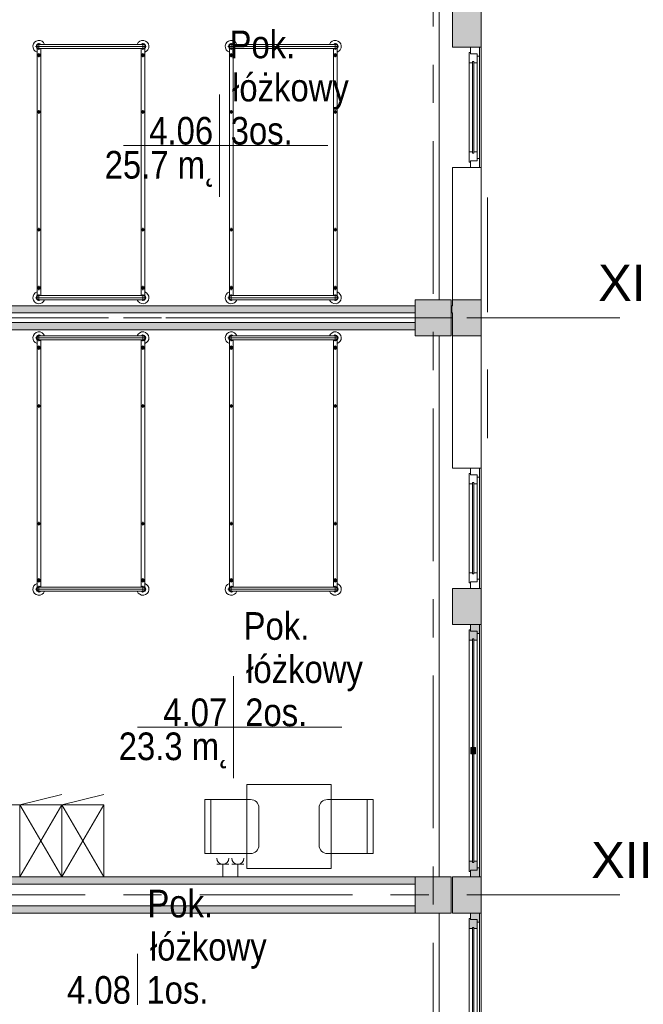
# Model space of a CAD drawing. Header units: centimetres. Extents: x -2424 to 1783, y 5 to 2907.
# Tile 97 of 99: x 843 to 1362, y 1277 to 2096. Entities that reach past the tile are written whole.
import ezdxf

# ---------------------------------------------------------------- set-up
doc = ezdxf.new("R2010")
doc.units = ezdxf.units.CM
doc.linetypes.add('Długa kreska', pattern=[142.875, 95.25, -47.625])
doc.linetypes.add('Oś', pattern=[222.25, 127, -31.75, 31.75, -31.75])
for name, color, linetype, lineweight in [('A-AREA-IDEN', 2, 'Continuous', 13), ('A-DETL', 90, 'Continuous', 9), ('A-GLAZ', 151, 'Continuous', 13), ('A-WALL', 113, 'Continuous', 13), ('E-ELEC-EQPM', 71, 'Continuous', 9), ('I-FURN', 30, 'Continuous', 9), ('S-COLS', 52, 'Continuous', 13), ('S-GRID', 1, 'Continuous', 13), ('S-GRID-IDEN', 1, 'Continuous', 13)]:
    doc.layers.add(name, color=color, linetype=linetype, lineweight=lineweight)
doc.layers.add('A-WALL-PATT', color=111, linetype='Continuous', lineweight=13, plot=False)
doc.styles.add('Arial_11', font='arial.ttf', dxfattribs={"width": 0.85, "height": 23})
doc.styles.add('Arial_7', font='arial.ttf', dxfattribs={"height": 30})

msp = doc.modelspace()

# ---------------------------------------------------------------- hatches: boundary and pattern name
at = {"layer": 'A-GLAZ', "lineweight": 9}
h = msp.add_hatch(color=251, dxfattribs=at)
h.paths.add_polyline_path([(1217.38, 1387.83), (1218.38, 1387.83), (1218.38, 1388.83), (1223.88, 1388.83), (1223.88, 1396.33), (1221.13, 1396.33), (1221.13, 1395.33), (1220.13, 1395.33), (1220.13, 1396.33), (1217.38, 1396.33)], flags=0)
h.paths.add_polyline_path([(1221.13, 1580.33), (1223.88, 1580.33), (1223.88, 1587.83), (1218.38, 1587.83), (1218.38, 1588.83), (1217.38, 1588.83), (1217.38, 1580.33), (1220.13, 1580.33), (1220.13, 1581.33), (1221.13, 1581.33)], flags=0)
h = msp.add_hatch(color=251, dxfattribs=at)
h.paths.add_polyline_path([(1218.38, 1383.33), (1225.88, 1383.33), (1225.88, 1390.83), (1223.88, 1390.83), (1223.88, 1388.83), (1218.38, 1388.83)], flags=0)
h.paths.add_polyline_path([(1225.88, 1585.83), (1225.88, 1593.33), (1218.38, 1593.33), (1218.38, 1587.83), (1223.88, 1587.83), (1223.88, 1585.83)], flags=0)
for points in [[(1221.13, 1395.33), (1221.13, 1581.33), (1220.13, 1581.33), (1220.13, 1395.33)], [(1222.63, 1485.83), (1222.63, 1490.83), (1218.63, 1490.83), (1218.63, 1485.83)], [(1221.13, 1155.33), (1221.13, 1341.33), (1220.13, 1341.33), (1220.13, 1155.33)]]:
    msp.add_hatch(color=251, dxfattribs=at).paths.add_polyline_path(points, flags=0)
h = msp.add_hatch(color=251, dxfattribs=at)
h.paths.add_polyline_path([(1218.38, 1143.33), (1225.88, 1143.33), (1225.88, 1150.83), (1223.88, 1150.83), (1223.88, 1148.83), (1218.38, 1148.83)], flags=0)
h.paths.add_polyline_path([(1225.88, 1345.83), (1225.88, 1353.33), (1218.38, 1353.33), (1218.38, 1347.83), (1223.88, 1347.83), (1223.88, 1345.83)], flags=0)
h = msp.add_hatch(color=251, dxfattribs=at)
h.paths.add_polyline_path([(1217.38, 1147.83), (1218.38, 1147.83), (1218.38, 1148.83), (1223.88, 1148.83), (1223.88, 1156.33), (1221.13, 1156.33), (1221.13, 1155.33), (1220.13, 1155.33), (1220.13, 1156.33), (1217.38, 1156.33)], flags=0)
h.paths.add_polyline_path([(1221.13, 1340.33), (1223.88, 1340.33), (1223.88, 1347.83), (1218.38, 1347.83), (1218.38, 1348.83), (1217.38, 1348.83), (1217.38, 1340.33), (1220.13, 1340.33), (1220.13, 1341.33), (1221.13, 1341.33)], flags=0)
at = {"layer": 'S-COLS', "lineweight": 9}
for points in [[(1202.38, 1833.33), (1202.38, 1863.33), (1172.38, 1863.33), (1172.38, 1833.33)], [(1202.38, 1353.33), (1202.38, 1383.33), (1172.38, 1383.33), (1172.38, 1353.33)]]:
    msp.add_hatch(color=251, dxfattribs=at).paths.add_polyline_path(points, flags=0)

# ---------------------------------------------------------------- linework, layer by layer
at = {"layer": 'A-AREA-IDEN', "color": 251, "lineweight": 9}
for p, q in [((1009.64, 2033.98), (1009.64, 1991.48)), ((1019.39, 1991.48), (929.64, 1991.48)), ((929.64, 1991.48), (1099.64, 1991.48)), ((1009.64, 1991.48), (1009.64, 1948.98)), ((1021.33, 1550.34), (1021.33, 1507.84)), ((1031.09, 1507.84), (941.33, 1507.84)), ((941.33, 1507.84), (1111.33, 1507.84)), ((1021.33, 1507.84), (1021.33, 1465.34)), ((941.33, 1319.49), (941.33, 1276.99))]:
    msp.add_line(p, q, dxfattribs=at)
at = {"layer": 'A-DETL', "color": 251, "linetype": 'Długa kreska', "lineweight": 9}
for p, q in [((1232.38, 1948.33), (1232.38, 1748.33)), ((536.38, 1848.33), (1232.38, 1848.33))]:
    msp.add_line(p, q, dxfattribs=at)
at = {"layer": 'A-GLAZ', "color": 251, "lineweight": 9}
for p, q in [((1218.38, 2073.33), (1225.88, 2073.33)), ((1218.38, 2067.83), (1218.38, 2073.33)), ((1225.88, 2073.33), (1225.88, 2065.83)), ((1225.88, 1973.33), (1225.88, 2073.33)), ((1217.38, 2068.83), (1218.38, 2068.83)), ((1217.38, 2060.33), (1217.38, 2068.83)), ((1218.38, 2068.83), (1218.38, 2067.83)), ((1218.38, 2067.83), (1223.88, 2067.83)), ((1223.88, 2067.83), (1218.38, 2067.83)), ((1223.88, 2067.83), (1223.88, 2060.33)), ((1223.88, 2065.83), (1223.88, 2067.83)), ((1225.88, 2065.83), (1223.88, 2065.83)), ((1225.88, 2065.83), (1225.88, 1980.83)), ((1220.13, 2060.33), (1217.38, 2060.33)), ((1217.38, 2060.33), (1217.38, 1986.33)), ((1220.13, 2061.33), (1221.13, 2061.33)), ((1220.13, 1985.33), (1220.13, 2061.33)), ((1220.13, 2061.33), (1220.13, 2060.33)), ((1221.13, 2061.33), (1220.13, 2061.33)), ((1221.13, 2061.33), (1221.13, 1985.33)), ((1221.13, 2060.33), (1221.13, 2061.33)), ((1223.88, 2060.33), (1221.13, 2060.33)), ((1223.88, 2060.33), (1223.88, 1986.33)), ((1217.38, 1977.83), (1217.38, 1986.33)), ((1217.38, 1986.33), (1220.13, 1986.33)), ((1220.13, 1986.33), (1220.13, 1985.33)), ((1221.13, 1985.33), (1220.13, 1985.33)), ((1220.13, 1985.33), (1221.13, 1985.33)), ((1221.13, 1986.33), (1223.88, 1986.33)), ((1221.13, 1985.33), (1221.13, 1986.33)), ((1223.88, 1986.33), (1223.88, 1978.83)), ((1218.38, 1977.83), (1217.38, 1977.83)), ((1218.38, 1978.83), (1218.38, 1977.83)), ((1223.88, 1978.83), (1218.38, 1978.83)), ((1218.38, 1973.33), (1218.38, 1978.83)), ((1218.38, 1978.83), (1223.88, 1978.83)), ((1223.88, 1980.83), (1225.88, 1980.83)), ((1223.88, 1978.83), (1223.88, 1980.83)), ((1225.88, 1980.83), (1225.88, 1973.33)), ((1225.88, 1973.33), (1218.38, 1973.33)), ((1218.38, 1723.33), (1225.88, 1723.33)), ((1218.38, 1717.83), (1218.38, 1723.33)), ((1225.88, 1723.33), (1225.88, 1715.83)), ((1225.88, 1623.33), (1225.88, 1723.33)), ((1217.38, 1718.83), (1218.38, 1718.83)), ((1217.38, 1710.33), (1217.38, 1718.83)), ((1218.38, 1718.83), (1218.38, 1717.83)), ((1218.38, 1717.83), (1223.88, 1717.83)), ((1223.88, 1717.83), (1218.38, 1717.83)), ((1223.88, 1717.83), (1223.88, 1710.33)), ((1223.88, 1715.83), (1223.88, 1717.83)), ((1225.88, 1715.83), (1223.88, 1715.83)), ((1225.88, 1715.83), (1225.88, 1630.83)), ((1220.13, 1710.33), (1217.38, 1710.33)), ((1217.38, 1710.33), (1217.38, 1636.33)), ((1220.13, 1711.33), (1221.13, 1711.33)), ((1220.13, 1635.33), (1220.13, 1711.33)), ((1220.13, 1711.33), (1220.13, 1710.33)), ((1221.13, 1711.33), (1220.13, 1711.33)), ((1221.13, 1711.33), (1221.13, 1635.33)), ((1221.13, 1710.33), (1221.13, 1711.33)), ((1223.88, 1710.33), (1221.13, 1710.33)), ((1223.88, 1710.33), (1223.88, 1636.33)), ((1217.38, 1627.83), (1217.38, 1636.33)), ((1217.38, 1636.33), (1220.13, 1636.33)), ((1220.13, 1636.33), (1220.13, 1635.33)), ((1221.13, 1635.33), (1220.13, 1635.33)), ((1220.13, 1635.33), (1221.13, 1635.33)), ((1221.13, 1636.33), (1223.88, 1636.33)), ((1221.13, 1635.33), (1221.13, 1636.33)), ((1223.88, 1636.33), (1223.88, 1628.83)), ((1223.88, 1630.83), (1225.88, 1630.83)), ((1223.88, 1628.83), (1223.88, 1630.83)), ((1225.88, 1630.83), (1225.88, 1623.33)), ((1218.38, 1627.83), (1217.38, 1627.83)), ((1218.38, 1628.83), (1218.38, 1627.83)), ((1223.88, 1628.83), (1218.38, 1628.83)), ((1218.38, 1623.33), (1218.38, 1628.83)), ((1218.38, 1628.83), (1223.88, 1628.83)), ((1225.88, 1623.33), (1218.38, 1623.33)), ((1218.38, 1588.83), (1217.38, 1588.83)), ((1217.38, 1588.83), (1217.38, 1580.33)), ((1225.88, 1593.33), (1218.38, 1593.33)), ((1218.38, 1593.33), (1218.38, 1587.83)), ((1218.38, 1587.83), (1218.38, 1588.83)), ((1225.88, 1585.83), (1225.88, 1593.33)), ((1225.88, 1593.33), (1225.88, 1383.33)), ((1223.88, 1587.83), (1218.38, 1587.83)), ((1218.38, 1587.83), (1223.88, 1587.83)), ((1220.13, 1581.33), (1220.13, 1395.33)), ((1221.13, 1581.33), (1220.13, 1581.33)), ((1220.13, 1580.33), (1220.13, 1581.33)), ((1220.13, 1581.33), (1221.13, 1581.33)), ((1221.13, 1395.33), (1221.13, 1581.33)), ((1221.13, 1581.33), (1221.13, 1580.33)), ((1223.88, 1580.33), (1223.88, 1587.83)), ((1223.88, 1587.83), (1223.88, 1585.83)), ((1223.88, 1585.83), (1225.88, 1585.83)), ((1225.88, 1390.83), (1225.88, 1585.83)), ((1217.38, 1580.33), (1220.13, 1580.33)), ((1217.38, 1396.33), (1217.38, 1580.33)), ((1221.13, 1580.33), (1223.88, 1580.33)), ((1223.88, 1396.33), (1223.88, 1580.33)), ((1218.63, 1490.83), (1218.63, 1485.83)), ((1222.63, 1490.83), (1218.63, 1490.83)), ((1222.63, 1485.83), (1222.63, 1490.83)), ((1218.63, 1485.83), (1222.63, 1485.83)), ((1220.13, 1396.33), (1217.38, 1396.33)), ((1217.38, 1396.33), (1217.38, 1387.83)), ((1220.13, 1395.33), (1220.13, 1396.33)), ((1220.13, 1395.33), (1221.13, 1395.33)), ((1221.13, 1395.33), (1220.13, 1395.33)), ((1223.88, 1396.33), (1221.13, 1396.33)), ((1221.13, 1396.33), (1221.13, 1395.33)), ((1223.88, 1388.83), (1223.88, 1396.33)), ((1217.38, 1387.83), (1218.38, 1387.83)), ((1218.38, 1387.83), (1218.38, 1388.83)), ((1218.38, 1388.83), (1223.88, 1388.83)), ((1223.88, 1388.83), (1218.38, 1388.83)), ((1218.38, 1388.83), (1218.38, 1383.33)), ((1225.88, 1390.83), (1223.88, 1390.83)), ((1223.88, 1390.83), (1223.88, 1388.83)), ((1225.88, 1383.33), (1225.88, 1390.83)), ((1218.38, 1383.33), (1225.88, 1383.33)), ((1225.88, 1353.33), (1218.38, 1353.33)), ((1218.38, 1353.33), (1218.38, 1347.83)), ((1225.88, 1345.83), (1225.88, 1353.33)), ((1225.88, 1353.33), (1225.88, 1143.33)), ((1218.38, 1348.83), (1217.38, 1348.83)), ((1217.38, 1348.83), (1217.38, 1340.33)), ((1218.38, 1347.83), (1218.38, 1348.83)), ((1223.88, 1347.83), (1218.38, 1347.83)), ((1218.38, 1347.83), (1223.88, 1347.83)), ((1223.88, 1340.33), (1223.88, 1347.83)), ((1223.88, 1347.83), (1223.88, 1345.83)), ((1223.88, 1345.83), (1225.88, 1345.83)), ((1225.88, 1150.83), (1225.88, 1345.83)), ((1217.38, 1340.33), (1220.13, 1340.33)), ((1217.38, 1156.33), (1217.38, 1340.33)), ((1220.13, 1341.33), (1220.13, 1155.33)), ((1221.13, 1341.33), (1220.13, 1341.33)), ((1220.13, 1340.33), (1220.13, 1341.33)), ((1220.13, 1341.33), (1221.13, 1341.33)), ((1221.13, 1155.33), (1221.13, 1341.33)), ((1221.13, 1341.33), (1221.13, 1340.33)), ((1221.13, 1340.33), (1223.88, 1340.33)), ((1223.88, 1156.33), (1223.88, 1340.33))]:
    msp.add_line(p, q, dxfattribs=at)
at = {"layer": 'A-WALL', "color": 251, "lineweight": 9}
for p, q in [((1227.38, 2848.33), (1227.38, 1973.33)), ((1192.38, 1863.33), (1192.38, 2313.33)), ((1203.38, 2103.33), (1203.38, 2073.33)), ((1203.38, 2073.33), (1218.38, 2073.33)), ((1225.88, 2073.33), (1227.38, 2073.33)), ((1218.38, 1973.33), (1203.38, 1973.33)), ((1203.38, 1973.33), (1203.38, 1863.33)), ((1227.38, 1973.33), (1225.88, 1973.33)), ((1227.38, 1863.33), (1227.38, 1973.33)), ((1203.38, 1863.33), (1203.38, 1858.33)), ((1227.38, 1863.33), (1203.38, 1863.33)), ((1227.38, 1833.33), (1227.38, 1863.33)), ((1172.38, 1858.33), (602.38, 1858.33)), ((602.38, 1852.33), (1172.38, 1852.33)), ((1203.38, 1858.33), (1202.38, 1858.33)), ((1202.38, 1852.33), (1203.38, 1852.33)), ((1203.38, 1852.33), (1203.38, 1833.33)), ((1172.38, 1844.33), (602.38, 1844.33)), ((602.38, 1838.33), (1172.38, 1838.33)), ((1192.38, 1383.33), (1192.38, 1833.33)), ((1203.38, 1833.33), (1227.38, 1833.33)), ((1203.38, 1833.33), (1203.38, 1723.33)), ((1227.38, 1723.33), (1227.38, 1833.33)), ((1203.38, 1723.33), (1218.38, 1723.33)), ((1225.88, 1723.33), (1227.38, 1723.33)), ((1227.38, 1723.33), (1227.38, 1113.33)), ((1218.38, 1623.33), (1203.38, 1623.33)), ((1203.38, 1623.33), (1203.38, 1593.33)), ((1227.38, 1623.33), (1225.88, 1623.33)), ((1203.38, 1593.33), (1218.38, 1593.33)), ((1225.88, 1593.33), (1227.38, 1593.33)), ((1172.38, 1383.33), (763.38, 1383.33)), ((775.38, 1377.33), (1172.38, 1377.33)), ((1218.38, 1383.33), (1203.38, 1383.33)), ((1203.38, 1383.33), (1203.38, 1353.33)), ((1227.38, 1383.33), (1225.88, 1383.33)), ((1172.38, 1359.33), (775.38, 1359.33)), ((763.38, 1353.33), (1172.38, 1353.33)), ((1192.38, 903.33), (1192.38, 1353.33)), ((1203.38, 1353.33), (1218.38, 1353.33)), ((1225.88, 1353.33), (1227.38, 1353.33))]:
    msp.add_line(p, q, dxfattribs=at)
at = {"layer": 'A-WALL-PATT', "color": 251, "linetype": 'Continuous', "lineweight": 9, "extrusion": (0, 0, -1)}
for points in [[(-1203.38, 2088.33), (-1227.38, 2073.33), (-1227.38, 2103.33)], [(-1227.38, 2103.33), (-1203.38, 2103.33), (-1203.38, 2088.33)], [(-1227.38, 2073.33), (-1203.38, 2088.33), (-1203.38, 2073.33)], [(-1203.38, 1852.33), (-1227.38, 1833.33), (-1227.38, 1863.33)], [(-1227.38, 1863.33), (-1203.38, 1863.33), (-1203.38, 1852.33)], [(-1172.38, 1852.33), (-602.38, 1858.33), (-602.38, 1852.33)], [(-602.38, 1858.33), (-1172.38, 1852.33), (-1172.38, 1858.33)], [(-1202.38, 1852.33), (-1203.38, 1858.33), (-1202.38, 1858.33)], [(-1203.38, 1858.33), (-1202.38, 1852.33), (-1203.38, 1852.33)], [(-1227.38, 1833.33), (-1203.38, 1852.33), (-1203.38, 1833.33)], [(-602.38, 1838.33), (-1172.38, 1844.33), (-602.38, 1844.33)], [(-1172.38, 1844.33), (-602.38, 1838.33), (-1100.36, 1838.33)], [(-1172.38, 1844.33), (-1100.36, 1838.33), (-1172.38, 1838.33)], [(-1203.38, 1593.33), (-1227.38, 1623.33), (-1203.38, 1623.33)], [(-1227.38, 1623.33), (-1203.38, 1593.33), (-1225.88, 1593.33)], [(-1227.38, 1623.33), (-1225.88, 1593.33), (-1227.38, 1593.33)], [(-775.38, 1377.33), (-1172.38, 1383.33), (-775.38, 1383.33)], [(-1172.38, 1383.33), (-775.38, 1377.33), (-1172.38, 1377.33)], [(-1203.38, 1368.33), (-1227.38, 1353.33), (-1227.38, 1383.33)], [(-1227.38, 1383.33), (-1203.38, 1383.33), (-1203.38, 1368.33)], [(-1227.38, 1353.33), (-1203.38, 1368.33), (-1203.38, 1353.33)], [(-1172.38, 1353.33), (-775.38, 1359.33), (-775.38, 1353.33)], [(-775.38, 1359.33), (-1172.38, 1353.33), (-1172.38, 1359.33)]]:
    msp.add_solid(points, dxfattribs=at)
at = {"layer": 'E-ELEC-EQPM', "color": 251, "lineweight": 9}
for p, q in [((1017.46, 1393.83), (1007.3, 1393.83)), ((1012.38, 1393.83), (1012.38, 1383.33)), ((1029.96, 1393.83), (1019.8, 1393.83)), ((1024.88, 1393.83), (1024.88, 1383.33))]:
    msp.add_line(p, q, dxfattribs=at)
for centre in [(1012.38, 1398.91), (1024.88, 1398.91)]:
    msp.add_arc(centre, 5.08, 180, 0, dxfattribs=at)
at = {"layer": 'I-FURN', "color": 251, "lineweight": 9}
for p, q in [((856.65, 2074.03), (948.6, 2074.03)), ((857.88, 1866.67), (857.88, 2072.38)), ((859.38, 2071.3), (859.38, 2076.75)), ((945.88, 2075.73), (859.38, 2075.73)), ((945.88, 2072.33), (859.38, 2072.33)), ((860.88, 2072.38), (860.88, 1866.73)), ((944.38, 2072.33), (944.38, 1866.67)), ((945.88, 2071.3), (945.88, 2076.75)), ((947.38, 1866.67), (947.38, 2072.38)), ((1016.65, 2074.03), (1108.6, 2074.03)), ((1017.88, 1866.67), (1017.88, 2072.38)), ((1019.38, 2071.3), (1019.38, 2076.75)), ((1105.88, 2075.73), (1019.38, 2075.73)), ((1105.88, 2072.33), (1019.38, 2072.33)), ((1020.88, 2072.38), (1020.88, 1866.73)), ((1104.38, 2072.33), (1104.38, 1866.67)), ((1105.88, 2071.3), (1105.88, 2076.75)), ((1107.38, 1866.67), (1107.38, 2072.38)), ((857.63, 2066.7), (861.13, 2066.7)), ((859.38, 2064.95), (859.38, 2068.45)), ((947.63, 2066.7), (944.13, 2066.7)), ((945.88, 2064.95), (945.88, 2068.45)), ((1017.63, 2066.7), (1021.13, 2066.7)), ((1019.38, 2064.95), (1019.38, 2068.45)), ((1107.63, 2066.7), (1104.13, 2066.7)), ((1105.88, 2064.95), (1105.88, 2068.45)), ((857.88, 2019.58), (860.88, 2019.58)), ((859.38, 2018.08), (859.38, 2021.08)), ((947.38, 2019.58), (944.38, 2019.58)), ((945.88, 2018.08), (945.88, 2021.08)), ((1017.88, 2019.58), (1020.88, 2019.58)), ((1019.38, 2018.08), (1019.38, 2021.08)), ((1107.38, 2019.58), (1104.38, 2019.58)), ((1105.88, 2018.08), (1105.88, 2021.08)), ((857.88, 1921.58), (860.88, 1921.58)), ((859.38, 1920.08), (859.38, 1923.08)), ((947.38, 1921.58), (944.38, 1921.58)), ((945.88, 1920.08), (945.88, 1923.08)), ((1017.88, 1921.58), (1020.88, 1921.58)), ((1019.38, 1920.08), (1019.38, 1923.08)), ((1107.38, 1921.58), (1104.38, 1921.58)), ((1105.88, 1920.08), (1105.88, 1923.08)), ((857.63, 1873.17), (861.13, 1873.17)), ((859.38, 1874.92), (859.38, 1871.42)), ((859.38, 1867.75), (859.38, 1862.3)), ((947.63, 1873.17), (944.13, 1873.17)), ((945.88, 1874.92), (945.88, 1871.42)), ((945.88, 1867.75), (945.88, 1862.3)), ((1017.63, 1873.17), (1021.13, 1873.17)), ((1019.38, 1874.92), (1019.38, 1871.42)), ((1019.38, 1867.75), (1019.38, 1862.3)), ((1107.63, 1873.17), (1104.13, 1873.17)), ((1105.88, 1874.92), (1105.88, 1871.42)), ((1105.88, 1867.75), (1105.88, 1862.3)), ((948.6, 1865.03), (856.65, 1865.03)), ((945.88, 1866.73), (859.38, 1866.73)), ((945.88, 1863.33), (859.38, 1863.33)), ((1108.6, 1865.03), (1016.65, 1865.03)), ((1105.88, 1866.73), (1019.38, 1866.73)), ((1105.88, 1863.33), (1019.38, 1863.33)), ((859.38, 1828.9), (859.38, 1834.35)), ((945.88, 1828.9), (945.88, 1834.35)), ((1019.38, 1828.9), (1019.38, 1834.35)), ((1105.88, 1828.9), (1105.88, 1834.35)), ((948.6, 1831.63), (856.65, 1831.63)), ((857.88, 1829.98), (857.88, 1624.27)), ((945.88, 1833.33), (859.38, 1833.33)), ((945.88, 1829.93), (859.38, 1829.93)), ((860.88, 1624.27), (860.88, 1829.93)), ((944.38, 1624.33), (944.38, 1829.98)), ((947.38, 1829.98), (947.38, 1624.27)), ((1108.6, 1831.63), (1016.65, 1831.63)), ((1017.88, 1829.98), (1017.88, 1624.27)), ((1105.88, 1833.33), (1019.38, 1833.33)), ((1105.88, 1829.93), (1019.38, 1829.93)), ((1020.88, 1624.27), (1020.88, 1829.93)), ((1104.38, 1624.33), (1104.38, 1829.98)), ((1107.38, 1829.98), (1107.38, 1624.27)), ((857.63, 1823.48), (861.13, 1823.48)), ((859.38, 1821.73), (859.38, 1825.23)), ((947.63, 1823.48), (944.13, 1823.48)), ((945.88, 1821.73), (945.88, 1825.23)), ((1017.63, 1823.48), (1021.13, 1823.48)), ((1019.38, 1821.73), (1019.38, 1825.23)), ((1107.63, 1823.48), (1104.13, 1823.48)), ((1105.88, 1821.73), (1105.88, 1825.23)), ((857.88, 1775.07), (860.88, 1775.07)), ((859.38, 1776.57), (859.38, 1773.57)), ((947.38, 1775.07), (944.38, 1775.07)), ((945.88, 1776.57), (945.88, 1773.57)), ((1017.88, 1775.07), (1020.88, 1775.07)), ((1019.38, 1776.57), (1019.38, 1773.57)), ((1107.38, 1775.07), (1104.38, 1775.07)), ((1105.88, 1776.57), (1105.88, 1773.57)), ((857.88, 1677.07), (860.88, 1677.07)), ((859.38, 1678.57), (859.38, 1675.57)), ((947.38, 1677.07), (944.38, 1677.07)), ((945.88, 1678.57), (945.88, 1675.57)), ((1017.88, 1677.07), (1020.88, 1677.07)), ((1019.38, 1678.57), (1019.38, 1675.57)), ((1107.38, 1677.07), (1104.38, 1677.07)), ((1105.88, 1678.57), (1105.88, 1675.57)), ((857.63, 1629.95), (861.13, 1629.95)), ((859.38, 1631.7), (859.38, 1628.2)), ((947.63, 1629.95), (944.13, 1629.95)), ((945.88, 1631.7), (945.88, 1628.2)), ((1017.63, 1629.95), (1021.13, 1629.95)), ((1019.38, 1631.7), (1019.38, 1628.2)), ((1107.63, 1629.95), (1104.13, 1629.95)), ((1105.88, 1631.7), (1105.88, 1628.2)), ((856.65, 1622.63), (948.6, 1622.63)), ((859.38, 1625.35), (859.38, 1619.9)), ((945.88, 1624.33), (859.38, 1624.33)), ((945.88, 1625.35), (945.88, 1619.9)), ((1016.65, 1622.63), (1108.6, 1622.63)), ((1019.38, 1625.35), (1019.38, 1619.9)), ((1105.88, 1624.33), (1019.38, 1624.33)), ((1105.88, 1625.35), (1105.88, 1619.9)), ((945.88, 1620.93), (859.38, 1620.93)), ((1105.88, 1620.93), (1019.38, 1620.93)), ((1032.38, 1460.22), (1102.38, 1460.22)), ((1032.38, 1390.22), (1032.38, 1460.22)), ((1102.38, 1460.22), (1102.38, 1390.22)), ((843.38, 1443.33), (878.38, 1451.96)), ((878.38, 1443.33), (913.38, 1451.96)), ((763.38, 1443.33), (843.38, 1443.33)), ((878.38, 1383.33), (843.38, 1443.33)), ((878.38, 1443.33), (843.38, 1383.33)), ((843.38, 1443.33), (878.38, 1443.33)), ((843.38, 1383.33), (843.38, 1443.33)), ((843.38, 1443.33), (843.38, 1383.33)), ((913.38, 1383.33), (878.38, 1443.33)), ((913.38, 1443.33), (878.38, 1383.33)), ((878.38, 1443.33), (913.38, 1443.33)), ((878.38, 1383.33), (878.38, 1443.33)), ((878.38, 1443.33), (878.38, 1383.33)), ((913.38, 1443.33), (913.38, 1383.33)), ((997.38, 1447.72), (1035.38, 1447.72)), ((997.38, 1402.72), (997.38, 1447.72)), ((1002.38, 1402.72), (1002.38, 1447.72)), ((1137.38, 1447.72), (1099.38, 1447.72)), ((1132.38, 1402.72), (1132.38, 1447.72)), ((1137.38, 1402.72), (1137.38, 1447.72)), ((1042.38, 1440.72), (1042.38, 1409.72)), ((1092.38, 1440.72), (1092.38, 1409.72)), ((1035.38, 1402.72), (997.38, 1402.72)), ((1099.38, 1402.72), (1137.38, 1402.72)), ((1102.38, 1390.22), (1032.38, 1390.22))]:
    msp.add_line(p, q, dxfattribs=at)
for centre, radius in [((859.38, 2066.7), 1.25), ((859.38, 2066.7), 0.8), ((945.88, 2066.7), 1.25), ((945.88, 2066.7), 0.8), ((1019.38, 2066.7), 1.25), ((1019.38, 2066.7), 0.8), ((1105.88, 2066.7), 1.25), ((1105.88, 2066.7), 0.8), ((859.38, 2019.58), 1), ((945.88, 2019.58), 1), ((1019.38, 2019.58), 1), ((1105.88, 2019.58), 1), ((859.38, 1921.58), 1), ((945.88, 1921.58), 1), ((1019.38, 1921.58), 1), ((1105.88, 1921.58), 1), ((859.38, 1873.17), 1.25), ((859.38, 1873.17), 0.8), ((945.88, 1873.17), 1.25), ((945.88, 1873.17), 0.8), ((1019.38, 1873.17), 1.25), ((1019.38, 1873.17), 0.8), ((1105.88, 1873.17), 1.25), ((1105.88, 1873.17), 0.8), ((859.38, 1823.48), 1.25), ((859.38, 1823.48), 0.8), ((945.88, 1823.48), 1.25), ((945.88, 1823.48), 0.8), ((1019.38, 1823.48), 1.25), ((1019.38, 1823.48), 0.8), ((1105.88, 1823.48), 1.25), ((1105.88, 1823.48), 0.8), ((859.38, 1775.07), 1), ((945.88, 1775.07), 1), ((1019.38, 1775.07), 1), ((1105.88, 1775.07), 1), ((859.38, 1677.07), 1), ((945.88, 1677.07), 1), ((1019.38, 1677.07), 1), ((1105.88, 1677.07), 1), ((859.38, 1629.95), 1.25), ((859.38, 1629.95), 0.8), ((945.88, 1629.95), 1.25), ((945.88, 1629.95), 0.8), ((1019.38, 1629.95), 1.25), ((1019.38, 1629.95), 0.8), ((1105.88, 1629.95), 1.25), ((1105.88, 1629.95), 0.8)]:
    msp.add_circle(centre, radius, dxfattribs=at)
for centre, radius, start, end in [((859.38, 2074.03), 5, 19.87687, 252.5424), ((859.38, 2074.03), 2.23, 49.8221, 310.1779), ((859.38, 2074.03), 1.93, 62.02067, 297.97933), ((859.38, 2074.03), 1.7, 90, 270), ((945.88, 2074.03), 5, 287.4576, 160.12313), ((945.88, 2074.03), 2.23, 229.8221, 130.1779), ((945.88, 2074.03), 1.93, 242.02067, 117.97933), ((945.88, 2074.03), 1.7, 270, 90), ((1019.38, 2074.03), 5, 19.87687, 252.5424), ((1019.38, 2074.03), 2.23, 49.8221, 310.1779), ((1019.38, 2074.03), 1.93, 62.02067, 297.97933), ((1019.38, 2074.03), 1.7, 90, 270), ((1105.88, 2074.03), 5, 287.4576, 160.12313), ((1105.88, 2074.03), 2.23, 229.8221, 130.1779), ((1105.88, 2074.03), 1.93, 242.02067, 117.97933), ((1105.88, 2074.03), 1.7, 270, 90), ((859.38, 1865.03), 5, 107.4576, 340.12313), ((859.38, 1865.03), 2.23, 49.8221, 310.1779), ((859.38, 1865.03), 1.93, 62.02067, 297.97933), ((945.88, 1865.03), 5, 199.87687, 72.5424), ((945.88, 1865.03), 2.23, 229.8221, 132.38874), ((945.88, 1865.03), 1.93, 242.02067, 117.97933), ((1019.38, 1865.03), 5, 107.4576, 340.12313), ((1019.38, 1865.03), 2.23, 49.8221, 310.1779), ((1019.38, 1865.03), 1.93, 62.02067, 297.97933), ((1105.88, 1865.03), 5, 199.87687, 72.5424), ((1105.88, 1865.03), 2.23, 229.8221, 132.38874), ((1105.88, 1865.03), 1.93, 242.02067, 117.97933), ((859.38, 1865.03), 1.7, 90, 270), ((945.88, 1865.03), 1.7, 270, 90), ((1019.38, 1865.03), 1.7, 90, 270), ((1105.88, 1865.03), 1.7, 270, 90), ((859.38, 1831.63), 5, 19.87687, 252.5424), ((945.88, 1831.63), 5, 287.4576, 160.12313), ((1019.38, 1831.63), 5, 19.87687, 252.5424), ((1105.88, 1831.63), 5, 287.4576, 160.12313), ((859.38, 1831.63), 2.23, 49.8221, 310.1779), ((859.38, 1831.63), 1.93, 62.02067, 297.97933), ((859.38, 1831.63), 1.7, 90, 270), ((945.88, 1831.63), 2.23, 227.61126, 130.1779), ((945.88, 1831.63), 1.93, 242.02067, 117.97933), ((945.88, 1831.63), 1.7, 270, 90), ((1019.38, 1831.63), 2.23, 49.8221, 310.1779), ((1019.38, 1831.63), 1.93, 62.02067, 297.97933), ((1019.38, 1831.63), 1.7, 90, 270), ((1105.88, 1831.63), 2.23, 227.61126, 130.1779), ((1105.88, 1831.63), 1.93, 242.02067, 117.97933), ((1105.88, 1831.63), 1.7, 270, 90), ((859.38, 1622.63), 5, 107.4576, 340.12313), ((859.38, 1622.63), 2.23, 49.8221, 310.1779), ((859.38, 1622.63), 1.93, 62.02067, 297.97933), ((859.38, 1622.63), 1.7, 90, 270), ((945.88, 1622.63), 5, 199.87687, 72.5424), ((945.88, 1622.63), 2.23, 229.8221, 130.1779), ((945.88, 1622.63), 1.93, 242.02067, 117.97933), ((945.88, 1622.63), 1.7, 270, 90), ((1019.38, 1622.63), 5, 107.4576, 340.12313), ((1019.38, 1622.63), 2.23, 49.8221, 310.1779), ((1019.38, 1622.63), 1.93, 62.02067, 297.97933), ((1019.38, 1622.63), 1.7, 90, 270), ((1105.88, 1622.63), 5, 199.87687, 72.5424), ((1105.88, 1622.63), 2.23, 229.8221, 130.1779), ((1105.88, 1622.63), 1.93, 242.02067, 117.97933), ((1105.88, 1622.63), 1.7, 270, 90), ((1035.38, 1440.72), 7, 0, 90), ((1099.38, 1440.72), 7, 90, 180), ((1035.38, 1409.72), 7, 270, 0), ((1099.38, 1409.72), 7, 180, 270)]:
    msp.add_arc(centre, radius, start, end, dxfattribs=at)
at = {"layer": 'S-COLS', "color": 251, "lineweight": 9}
for p, q in [((1202.38, 1863.33), (1172.38, 1863.33)), ((1172.38, 1863.33), (1172.38, 1833.33)), ((1202.38, 1833.33), (1202.38, 1863.33)), ((1172.38, 1833.33), (1202.38, 1833.33)), ((1202.38, 1383.33), (1172.38, 1383.33)), ((1172.38, 1383.33), (1172.38, 1353.33)), ((1202.38, 1353.33), (1202.38, 1383.33)), ((1172.38, 1353.33), (1202.38, 1353.33))]:
    msp.add_line(p, q, dxfattribs=at)
at = {"layer": 'S-GRID', "color": 251, "linetype": 'Oś', "lineweight": 9}
for p, q in [((1187.38, 2884.27), (1187.38, 27.13)), ((1342.46, 1848.33), (-1368.76, 1848.33)), ((1342.46, 1368.33), (-1368.76, 1368.33))]:
    msp.add_line(p, q, dxfattribs=at)

# ---------------------------------------------------------------- texts
at = {"layer": 'A-AREA-IDEN', "color": 251, "lineweight": 9, "style": 'Arial_11', "width": 0.85}
for s, p in [('Pok.', (1017.96, 2064.16)), ('łóżkowy', (1020.03, 2028.27)), ('4.06', (951.12, 1992.37)), ('3os.', (1018.91, 1992.37)), ('25.7 m˛', (914.05, 1964.09)), ('Pok.', (1029.65, 1580.52)), ('łóżkowy', (1031.72, 1544.62)), ('4.07', (962.83, 1508.73)), ('2os.', (1030.96, 1508.73)), ('23.3 m˛', (925.75, 1480.45)), ('Pok.', (949.65, 1349.67)), ('łóżkowy', (951.72, 1313.78)), ('4.08', (882.77, 1277.88)), ('1os.', (948.79, 1277.88))]:
    msp.add_text(s, height=23, dxfattribs=at).set_placement(p)
at = {"layer": 'S-GRID-IDEN', "color": 251, "lineweight": 9, "style": 'Arial_7'}
for s, p in [('XI', (1324.6, 1862.39)), ('XII', (1318.78, 1382.39))]:
    msp.add_text(s, height=30, dxfattribs=at).set_placement(p)

doc.saveas('drawing.dxf')
